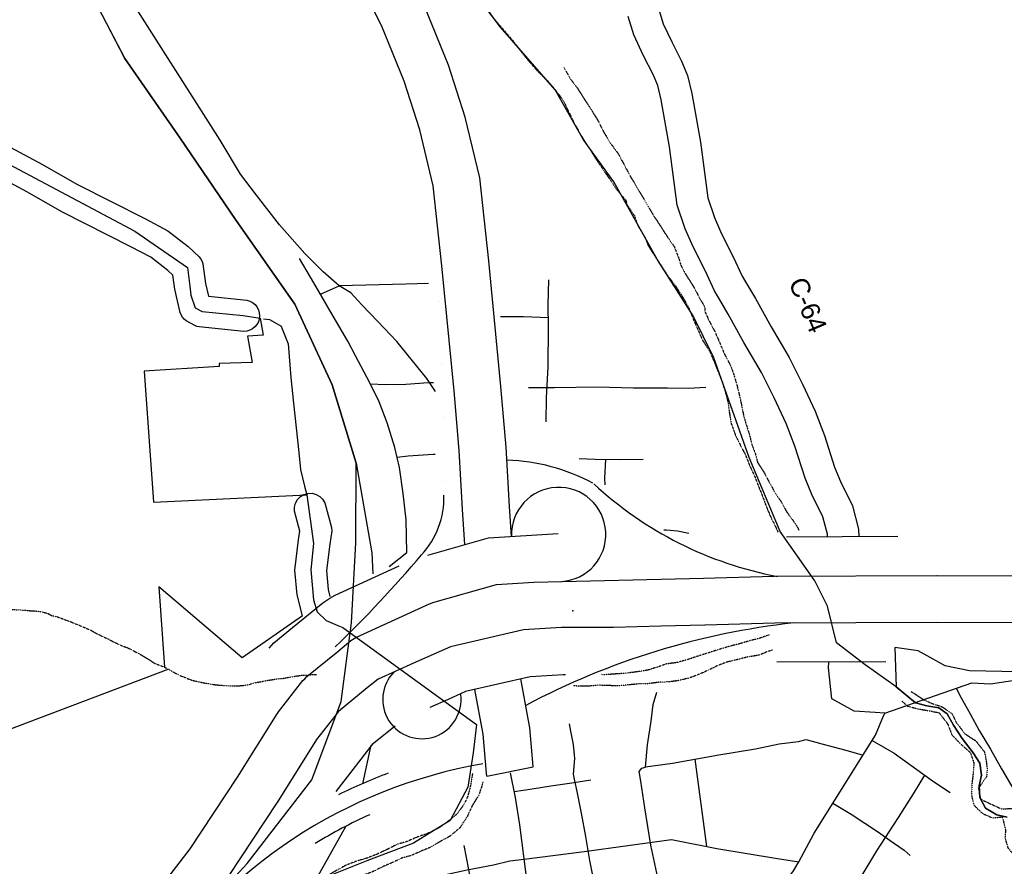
# Model space of a CAD drawing. Header units: feet. Extents: x -1605449 to -1594075, y -1717250 to -1708479.
# Tile 76 of 97: x -1596445 to -1595922, y -1716550 to -1716100. Entities that reach past the tile are written whole.
import ezdxf
from ezdxf.enums import TextEntityAlignment as Align

# ---------------------------------------------------------------- set-up
doc = ezdxf.new("R2010")
doc.units = ezdxf.units.FT
doc.header["$MEASUREMENT"] = 0
doc.linetypes.add('rr2', pattern=[0])
doc.linetypes.add('stream', pattern=[1.4, 0.7, -0.1, 0.1, -0.1, 0.1, -0.1, 0.1, -0.1])
for name, color, linetype in [('COUNTY-RD', 7, 'Continuous'), ('CR-TEXT', 7, 'Continuous'), ('INCORPORATED', 4, 'Continuous'), ('RAILROAD', 1, 'rr2'), ('RAMPS', 7, 'Continuous'), ('STATE_FEDERAL-RT', 2, 'Continuous'), ('STREET-RURAL', 14, 'Continuous'), ('STREET-URBAN', 15, 'Continuous'), ('TWP-RD', 6, 'Continuous'), ('WATERWAY', 14, 'stream')]:
    doc.layers.add(name, color=color, linetype=linetype)
doc.styles.add('ARIAL', font='arial.ttf')

msp = doc.modelspace()

# ---------------------------------------------------------------- linework, layer by layer
at = {"layer": 'COUNTY-RD'}
for points in [[(-1596015.5, -1716374.76), (-1596015.58, -1716373.56), (-1596017.94, -1716364.29), (-1596023.77, -1716352.38), (-1596027.41, -1716343.83), (-1596032.94, -1716326.68), (-1596037.54, -1716314.65), (-1596043.82, -1716301.04), (-1596050.59, -1716287.59), (-1596059.99, -1716271.59), (-1596068.29, -1716256.61), (-1596072.27, -1716249.81), (-1596072.27, -1716249.81), (-1596075.54, -1716244.23), (-1596080.58, -1716233.49), (-1596086.93, -1716220.88), (-1596091.06, -1716211.19), (-1596095.36, -1716198.62), (-1596099.54, -1716167.75), (-1596103.85, -1716142.78), (-1596105.69, -1716135.08), (-1596108.2, -1716129.29), (-1596113.22, -1716119.27), (-1596118.46, -1716108.28), (-1596121.37, -1716098.5)], [(-1596105.1, -1716094.73), (-1596102.86, -1716102.29), (-1596098.25, -1716111.95), (-1596093.09, -1716122.24), (-1596089.82, -1716129.78), (-1596087.51, -1716139.43), (-1596083.06, -1716165.21), (-1596079.06, -1716194.78), (-1596075.49, -1716205.21), (-1596071.8, -1716213.85), (-1596065.59, -1716226.21), (-1596060.78, -1716236.46), (-1596059, -1716239.5), (-1596053.81, -1716248.36), (-1596045.51, -1716263.33), (-1596035.95, -1716279.61), (-1596028.8, -1716293.8), (-1596022.17, -1716308.17), (-1596017.21, -1716321.14), (-1596011.78, -1716338), (-1596008.61, -1716345.44), (-1596002.22, -1716358.51), (-1595999.06, -1716370.92), (-1595998.81, -1716374.5)]]:
    msp.add_lwpolyline(points, dxfattribs=at)
at = {"layer": 'INCORPORATED'}
for p, q in [((-1596370.72, -1716401.54), (-1596367.74, -1716444.17)), ((-1596326.46, -1716439.25), (-1596370.72, -1716401.54)), ((-1596370.72, -1716401.54), (-1596367.74, -1716444.17)), ((-1596294.44, -1716416.87), (-1596326.46, -1716439.25)), ((-1596501.32, -1716496.62), (-1596365.65, -1716445.17))]:
    msp.add_line(p, q, dxfattribs=at)
at = {"layer": 'INCORPORATED', "flags": 128}
for points in [[(-1595920.08, -1716523.85), (-1595925.58, -1716522.71), (-1595931.6, -1716519.05), (-1595934.61, -1716513.39), (-1595934.97, -1716507.21), (-1595933.66, -1716501.53), (-1595934.68, -1716495.18), (-1595938.2, -1716489.69), (-1595944.06, -1716482.02), (-1595948.58, -1716475.03), (-1595951.93, -1716469.03), (-1595956.44, -1716465.87), (-1595962.78, -1716464.73), (-1595968.78, -1716463.08), (-1595979.09, -1716454.63), (-1595979.09, -1716454.63), (-1595995.56, -1716443.01), (-1596010.75, -1716431.25), (-1596015.55, -1716411.72), (-1596015.55, -1716411.72), (-1596022.29, -1716398.39), (-1596040.71, -1716372.16), (-1596057.19, -1716332.71), (-1596065.93, -1716307.82), (-1596075.89, -1716279.77), (-1596086.92, -1716257.59), (-1596105.9, -1716227.7), (-1596129.07, -1716186.35), (-1596145.1, -1716163.92), (-1596160.2, -1716137.47), (-1596189.23, -1716104.07), (-1596225.17, -1716056.43)], [(-1596464.57, -1716169.51), (-1596383.46, -1716212.53), (-1596355.46, -1716231.81), (-1596354.19, -1716241.82), (-1596353.7, -1716246.6), (-1596351.43, -1716253.17), (-1596347.67, -1716255.16), (-1596325.84, -1716257.38), (-1596316.93, -1716258.74), (-1596316.93, -1716258.74), (-1596315.31, -1716267.84), (-1596323.63, -1716268.28), (-1596321.17, -1716282.26), (-1596321.17, -1716282.26), (-1596338.71, -1716282.88), (-1596338.63, -1716284.38), (-1596378.44, -1716286.88), (-1596378.44, -1716286.88), (-1596373.58, -1716356.46), (-1596373.58, -1716356.46), (-1596292.11, -1716352.67), (-1596292.11, -1716352.67), (-1596288.46, -1716378.54), (-1596289.93, -1716392.48), (-1596288.57, -1716408.32), (-1596286.55, -1716414.83), (-1596281.87, -1716419.32), (-1596275.53, -1716421.97), (-1596273.03, -1716423.04), (-1596273.03, -1716423.04), (-1596201.98, -1716474.62), (-1596201.98, -1716474.62), (-1596203.65, -1716489.76), (-1596206.51, -1716508), (-1596215.88, -1716525.69), (-1596235.5, -1716537.7), (-1596260.16, -1716547.13), (-1596292.93, -1716560.2)], [(-1595914.19, -1716446.67), (-1595940.18, -1716446.1), (-1595953.02, -1716443.48), (-1595967.38, -1716435.52), (-1595979.79, -1716433.72), (-1595979.09, -1716454.63), (-1595968.78, -1716463.08), (-1595962.78, -1716464.73), (-1595956.44, -1716465.87), (-1595951.93, -1716469.03), (-1595948.58, -1716475.03), (-1595944.06, -1716482.02), (-1595938.2, -1716489.69), (-1595934.68, -1716495.18), (-1595933.66, -1716501.53), (-1595934.97, -1716507.21), (-1595934.61, -1716513.39), (-1595931.6, -1716519.05), (-1595925.58, -1716522.71), (-1595920.08, -1716523.85)]]:
    msp.add_lwpolyline(points, dxfattribs=at)
at = {"layer": 'INCORPORATED', "color": 2}
msp.add_point((-1596150.83, -1716414.22), dxfattribs=at)
at = {"layer": 'RAILROAD', "ltscale": 0.333, "flags": 128}
for points in [[(-1596355.9, -1716922.27), (-1596368.94, -1716765.51), (-1596378.43, -1716720.27), (-1596387.42, -1716678.38), (-1596386.76, -1716633.64), (-1596363.27, -1716591.24), (-1596323.8, -1716548.51), (-1596289.5, -1716504.11), (-1596273.84, -1716462.38), (-1596268.35, -1716420.65), (-1596266.01, -1716378.08), (-1596265.85, -1716335.85), (-1596278.67, -1716294.12), (-1596298.49, -1716251.39), (-1596329.63, -1716206.82), (-1596359.28, -1716163.09), (-1596388.75, -1716120.69), (-1596412.57, -1716074.95), (-1596441.55, -1716031.05), (-1596467.03, -1715989.32), (-1596498.17, -1715943.92), (-1596522.65, -1715901.85), (-1596549.8, -1715859.96), (-1596582.27, -1715818.23), (-1596606.26, -1715774.16), (-1596634.07, -1715730.93), (-1596665.38, -1715687.36), (-1596708.84, -1715654.98), (-1596751.81, -1715634.78), (-1596801.41, -1715622.04), (-1596801.42, -1715622.04), (-1596812.06, -1715619.37), (-1596854.41, -1715609.68), (-1596896.33, -1715596.16), (-1596938.41, -1715580.29), (-1596980.82, -1715556.41), (-1597023.4, -1715535.36), (-1597065.48, -1715511.99), (-1597110.06, -1715488.77), (-1597151.81, -1715461.72), (-1597194.05, -1715439.17), (-1597237.13, -1715420.97), (-1597280.05, -1715395.76), (-1597322.29, -1715373.71), (-1597366.71, -1715348.32), (-1597409.12, -1715314.26), (-1597451.86, -1715278.51), (-1597489.27, -1715235.76), (-1597517.82, -1715193.85), (-1597542.21, -1715150.76), (-1597563.24, -1715106.84), (-1597582.45, -1715061.91), (-1597608.66, -1715018.82), (-1597636.05, -1714976.74), (-1597678.46, -1714937.33), (-1597721.71, -1714914.95), (-1597765.62, -1714887.73), (-1597810.04, -1714866.01), (-1597856.62, -1714834.12), (-1597899.37, -1714790.86), (-1597918.74, -1714747.95), (-1597934.1, -1714706.2), (-1597957.48, -1714663.44), (-1597977.68, -1714620.86), (-1597995.21, -1714577.27), (-1598016.42, -1714532.68), (-1598036.29, -1714488.59), (-1598057.16, -1714446.67), (-1598077.21, -1714401.91), (-1598099.24, -1714359.16), (-1598117.11, -1714316.24), (-1598135.81, -1714273.99), (-1598155.68, -1714230.74), (-1598176.56, -1714188.82), (-1598205.77, -1714146.06), (-1598229.82, -1714103.48), (-1598262.05, -1714060.9), (-1598291.77, -1714016.31), (-1598333.18, -1713974.56), (-1598375.42, -1713962.36), (-1598417.67, -1713976.39), (-1598460.92, -1713981.06), (-1598503, -1713974.72), (-1598551.92, -1713966.54), (-1598597.84, -1713961.86), (-1598640.59, -1713952.51), (-1598682.33, -1713938.98), (-1598724.08, -1713928.29), (-1598767.99, -1713909.42), (-1598811.74, -1713890.55), (-1598855.32, -1713850.64), (-1598887.71, -1713806.71), (-1598921.45, -1713763.46), (-1598953.34, -1713720.87), (-1598990.24, -1713676.28), (-1599019.3, -1713633.7), (-1599050.86, -1713589.61), (-1599071.56, -1713546.37), (-1599071.56, -1713546.37), (-1599095.08, -1713503.22), (-1599111.45, -1713460.75), (-1599130.67, -1713409.63), (-1599149.89, -1713367.33), (-1599166.59, -1713323.7), (-1599179.29, -1713281.4), (-1599215.22, -1713235.93), (-1599263.18, -1713191.97), (-1599306.46, -1713150), (-1599336.7, -1713106.87), (-1599364.6, -1713064.74), (-1599382.15, -1713015.27), (-1599401.37, -1712972.31), (-1599418.08, -1712927.51), (-1599441.47, -1712884.38), (-1599465.03, -1712839.91), (-1599494.94, -1712791.95), (-1599515.66, -1712749.65), (-1599538.39, -1712706.02), (-1599565.29, -1712663.55), (-1599581.83, -1712620.42), (-1599595.7, -1712577.79), (-1599606.9, -1712535.49), (-1599623.6, -1712492.52), (-1599637.14, -1712446.56), (-1599647.17, -1712402.76), (-1599658.53, -1712355.97), (-1599670.39, -1712310.17), (-1599686.1, -1712266.87), (-1599696.12, -1712223.91), (-1599714, -1712180.77), (-1599724.7, -1712137.48), (-1599744.13, -1712099.77), (-1599744.13, -1712099.77), (-1599756.82, -1712070.75), (-1599770.36, -1712028.56), (-1599777.88, -1711985.86), (-1599786.71, -1711941.67), (-1599794.55, -1711894.81), (-1599798.05, -1711851.45), (-1599802.88, -1711806.08), (-1599808.89, -1711763.06), (-1599815.89, -1711721.36), (-1599823.89, -1711677.33), (-1599836.23, -1711633.64), (-1599840.9, -1711591.28), (-1599844.9, -1711548.92), (-1599855.24, -1711506.89), (-1599873.41, -1711461.03), (-1599897.58, -1711418.5), (-1599930.76, -1711372.14), (-1599962.44, -1711328.44), (-1599995.95, -1711284.58), (-1600028.13, -1711240.05), (-1600063.48, -1711196.69), (-1600097.32, -1711153.5), (-1600134.5, -1711107.97), (-1600168.68, -1711064.44), (-1600201.86, -1711021.41), (-1600235.87, -1710979.22), (-1600263.21, -1710931.52), (-1600289.05, -1710887.33), (-1600305.23, -1710842.97), (-1600322.57, -1710799.1), (-1600337.4, -1710757.41), (-1600341.74, -1710712.21), (-1600355.08, -1710668.35), (-1600365.25, -1710625.16), (-1600373.08, -1710582.13), (-1600381.75, -1710540.44), (-1600390.26, -1710498.41), (-1600400.59, -1710452.38), (-1600415.1, -1710407.02), (-1600430.6, -1710365.32), (-1600449.28, -1710323.46), (-1600476.12, -1710280.77), (-1600768.54, -1709770.43), (-1600768.54, -1709770.43), (-1600861.62, -1709602.94), (-1600888.56, -1709560.2), (-1600915.16, -1709517.13), (-1600938.94, -1709474.55), (-1600969.04, -1709426.3), (-1600989.82, -1709381.9), (-1601012.6, -1709335.98), (-1601038.21, -1709292.58), (-1601079.28, -1709249.17), (-1601123.35, -1709219.62), (-1601165.42, -1709194.58), (-1601185.7, -1709183.06)], [(-1597955.44, -1714667.18), (-1597934.1, -1714706.2), (-1597918.74, -1714747.95), (-1597899.37, -1714790.86), (-1597856.62, -1714834.12), (-1597810.04, -1714866.01), (-1597765.62, -1714887.73), (-1597721.71, -1714914.95), (-1597678.46, -1714937.33), (-1597636.05, -1714976.74), (-1597608.66, -1715018.82), (-1597582.45, -1715061.91), (-1597563.24, -1715106.84), (-1597542.21, -1715150.76), (-1597517.82, -1715193.85), (-1597489.27, -1715235.76), (-1597451.86, -1715278.51), (-1597409.12, -1715314.26), (-1597366.71, -1715348.32), (-1597322.29, -1715373.71), (-1597280.05, -1715395.76), (-1597237.13, -1715420.97), (-1597194.05, -1715439.17), (-1597151.81, -1715461.72), (-1597110.06, -1715488.77), (-1597065.48, -1715511.99), (-1597023.4, -1715535.36), (-1596980.82, -1715556.41), (-1596938.41, -1715580.29), (-1596896.33, -1715596.16), (-1596854.41, -1715609.68), (-1596812.06, -1715619.37), (-1596801.42, -1715622.04), (-1596801.41, -1715622.04), (-1596751.81, -1715634.78), (-1596708.84, -1715654.98), (-1596665.38, -1715687.36), (-1596634.07, -1715730.93), (-1596606.26, -1715774.16), (-1596582.27, -1715818.23), (-1596549.8, -1715859.96), (-1596522.65, -1715901.85), (-1596498.17, -1715943.92), (-1596467.03, -1715989.32), (-1596441.55, -1716031.05), (-1596412.57, -1716074.95), (-1596388.75, -1716120.69), (-1596359.28, -1716163.09), (-1596329.63, -1716206.82), (-1596298.49, -1716251.39), (-1596278.67, -1716294.12), (-1596265.85, -1716335.85), (-1596257.64, -1716383.43), (-1596257.04, -1716394.55)], [(-1596258.16, -1716485.68), (-1596262.5, -1716506.17)], [(-1596271.52, -1716528.98), (-1596297.4, -1716575.06), (-1596325.94, -1716616.85), (-1596350.4, -1716658.65), (-1596360.59, -1716687.19), (-1596368.75, -1716721.84), (-1596368.94, -1716765.51), (-1596355.9, -1716922.27)]]:
    msp.add_lwpolyline(points, dxfattribs=at)
at = {"layer": 'RAILROAD'}
for radius, start, end in [(272.93, 110.4242, 116.4735), (256.26, 114.2069, 121.5397)]:
    msp.add_arc((-1596153.6, -1716756.31), radius, start, end, dxfattribs=at)
at = {"layer": 'RAMPS', "color": 7, "linetype": 'Continuous', "const_width": 0.000833}
msp.add_lwpolyline([(-1596222.57, -1716219.23), (-1596217.48, -1716381.3)], dxfattribs=at)
at = {"layer": 'RAMPS', "color": 7, "linetype": 'Continuous'}
for centre, radius, start, end in [((-1596189.13, -1716437.4), 103.3, 61.7653, 88.0522), ((-1596158.32, -1716373.64), 25.04, 273.4087, 182.3718), ((-1596005.66, -1716202.51), 196.85, 227.0966, 259.3163), ((-1596263.03, -1716354.53), 43.73, 316.8279, 2.2349), ((-1596724.96, -1715967.46), 646.32, 313.87372, 319.82189), ((-1595990.52, -1716812.63), 394.31, 96.2556, 118.0077), ((-1596230.98, -1716461.39), 20.82, 135.3341, 7.5914), ((-1596153.6, -1716756.31), 264.59, 99.7741, 147.149)]:
    msp.add_arc(centre, radius, start, end, dxfattribs=at)
at = {"layer": 'STATE_FEDERAL-RT', "flags": 128}
for points in [[(-1596183.42, -1716374.69), (-1596184.43, -1716358.83), (-1596186.19, -1716327.31), (-1596188.98, -1716295.03), (-1596195.42, -1716228.34), (-1596200.23, -1716184.15), (-1596207.93, -1716151.86), (-1596216.86, -1716124.28), (-1596229.62, -1716092.95), (-1596248.04, -1716056.47), (-1596285.36, -1716007.95), (-1596438.07, -1715825.53)], [(-1596208.2, -1716379.01), (-1596209.38, -1716360.32), (-1596209.38, -1716360.24), (-1596209.39, -1716360.23), (-1596211.13, -1716329.09), (-1596213.88, -1716297.31), (-1596220.29, -1716230.89), (-1596224.91, -1716188.42), (-1596232.02, -1716158.62), (-1596240.36, -1716132.86), (-1596252.39, -1716103.32), (-1596269.3, -1716069.84), (-1596304.86, -1716023.6), (-1596457.45, -1715841.34)], [(-1596227.75, -1716384.59), (-1596195.59, -1716375.42)], [(-1596195.59, -1716375.42), (-1596158.52, -1716373.21)], [(-1596037.29, -1716374.88), (-1595978.17, -1716374.66)], [(-1596312.17, -1716434.11), (-1596309.68, -1716431.19), (-1596299.67, -1716423.07), (-1596283.61, -1716410.05), (-1596279.89, -1716407.49), (-1596276.94, -1716405.97), (-1596242.99, -1716390.37)], [(-1596171.5, -1716399.03), (-1596081.35, -1716396.94), (-1596081.35, -1716396.94), (-1596044.07, -1716395.74), (-1596043.67, -1716395.74), (-1596043.67, -1716395.74), (-1595957.45, -1716395.41), (-1595957.41, -1716395.41), (-1595957.36, -1716395.41), (-1595895.28, -1716395.64)], [(-1596228.58, -1716411.26), (-1596226.94, -1716410.51), (-1596226.47, -1716410.41), (-1596225.15, -1716409.85), (-1596191.37, -1716400.21)], [(-1596191.37, -1716400.21), (-1596171.5, -1716399.03)], [(-1596293.16, -1716450.34), (-1596292.16, -1716449.17), (-1596275.69, -1716435.82), (-1596275.69, -1716435.81), (-1596268.63, -1716430.09), (-1596267.01, -1716428.98), (-1596265.98, -1716428.44), (-1596228.58, -1716411.26)], [(-1595895.51, -1716420.64), (-1595957.41, -1716420.41), (-1596043.43, -1716420.74), (-1596080.55, -1716421.93), (-1596080.66, -1716421.93), (-1596080.66, -1716421.93), (-1596104.13, -1716422.47), (-1596104.13, -1716422.47), (-1596129.27, -1716423.05), (-1596129.49, -1716423.06), (-1596129.49, -1716423.06), (-1596129.5, -1716423.06), (-1596129.56, -1716423.06), (-1596129.56, -1716423.06), (-1596156.79, -1716423.19), (-1596177.05, -1716424.4)], [(-1596177.05, -1716424.4), (-1596215.85, -1716433.38), (-1596235.41, -1716442.13)], [(-1596177.04, -1716424.4), (-1596180.2, -1716425.13)], [(-1596235.41, -1716442.13), (-1596254.11, -1716450.5), (-1596259.95, -1716455.23), (-1596259.95, -1716455.24), (-1596275.29, -1716467.68), (-1596286.94, -1716482.69)], [(-1595984.55, -1716441.34), (-1596042.39, -1716441.56)], [(-1596173.47, -1716449.23), (-1596207.85, -1716457.19), (-1596217.07, -1716461.31)], [(-1596154.69, -1716448.18), (-1596155.99, -1716448.19), (-1596173.47, -1716449.23)], [(-1596488.79, -1716673.87), (-1596464.64, -1716659.1), (-1596437.66, -1716639.98), (-1596436.67, -1716639.06), (-1596436.66, -1716639.06), (-1596430.25, -1716633.1), (-1596418.78, -1716622.42), (-1596418.26, -1716621.85), (-1596418.26, -1716621.85), (-1596418.26, -1716621.85), (-1596412.45, -1716615.46), (-1596412.44, -1716615.45), (-1596398.67, -1716600.31), (-1596381.36, -1716576.27), (-1596381.31, -1716576.23), (-1596381.15, -1716575.99), (-1596354.11, -1716540.63), (-1596328.9, -1716502.66), (-1596307.81, -1716468.91), (-1596307.73, -1716468.84), (-1596307.08, -1716467.87), (-1596294.16, -1716451.21), (-1596293.16, -1716450.34)], [(-1596171.89, -1716497.12), (-1596171.93, -1716496.9), (-1596173.65, -1716476.5), (-1596178.39, -1716450.37)], [(-1596196.39, -1716502.09), (-1596196.72, -1716500.45), (-1596198.46, -1716479.78), (-1596202.77, -1716456.01)], [(-1596217.07, -1716461.31), (-1596226.76, -1716465.65)], [(-1596245.18, -1716475.45), (-1596257.31, -1716485.28), (-1596276.71, -1716510.29)], [(-1596286.94, -1716482.69), (-1596307.78, -1716516.03), (-1596307.8, -1716516.05), (-1596307.97, -1716516.32), (-1596333.52, -1716554.81)], [(-1596196.39, -1716502.09), (-1596171.89, -1716497.12)]]:
    msp.add_lwpolyline(points, dxfattribs=at)
at = {"layer": 'STREET-RURAL'}
msp.add_lwpolyline([(-1595991.87, -1716483.21), (-1595980.16, -1716489.95), (-1595968.02, -1716498.51), (-1595960.44, -1716504.11), (-1595955.05, -1716507.73), (-1595950.33, -1716510.69)], dxfattribs=at)
at = {"layer": 'STREET-URBAN'}
msp.add_line((-1595985.05, -1716468.57), (-1595990.13, -1716468.27), dxfattribs=at)
for points in [[(-1596223.77, -1716297.75), (-1596228.29, -1716290.87), (-1596244.22, -1716271.15), (-1596254.37, -1716260.56), (-1596262.82, -1716251.62), (-1596268.75, -1716245.34), (-1596274.98, -1716241.49), (-1596283.43, -1716234.04), (-1596293.08, -1716224.44), (-1596306.64, -1716209.13), (-1596318.75, -1716193.39), (-1596327.24, -1716182.32), (-1596338.14, -1716164.25), (-1596389.2, -1716083.64)], [(-1596248.3, -1716390.72), (-1596239.01, -1716383.23), (-1596239.36, -1716365.85), (-1596240.85, -1716351.83), (-1596242.83, -1716338.15), (-1596245.29, -1716327.48), (-1596249.44, -1716314.32), (-1596253.74, -1716303.17), (-1596258.7, -1716293.19), (-1596266.21, -1716278.73), (-1596270.31, -1716270.92), (-1596279.34, -1716255.48), (-1596285.82, -1716244.18), (-1596290.07, -1716237.04), (-1596296.03, -1716227.08)], [(-1596227.42, -1716240.37), (-1596239.52, -1716240.64), (-1596274.98, -1716241.49)], [(-1596164.92, -1716313.75), (-1596164.8, -1716301.06), (-1596163.97, -1716284.67), (-1596163.69, -1716263.61), (-1596163.82, -1716251.58), (-1596163.46, -1716238.37)], [(-1596284.73, -1716246.08), (-1596274.98, -1716241.49)], [(-1596315.06, -1716259.01), (-1596311.95, -1716259.48), (-1596310.29, -1716260.29), (-1596305.75, -1716262.92), (-1596305.17, -1716264.38), (-1596301.99, -1716272.37), (-1596300.53, -1716290.3), (-1596299.15, -1716303.83), (-1596296.41, -1716330.11), (-1596295.47, -1716339.07), (-1596293.27, -1716348.06), (-1596292.11, -1716352.67)], [(-1596189.17, -1716257.86), (-1596176.97, -1716257.9), (-1596163.75, -1716258.43)], [(-1596258.49, -1716293.61), (-1596250.08, -1716293.9), (-1596239.56, -1716293.89), (-1596227.39, -1716292.85), (-1596224.86, -1716292.9)], [(-1596174.4, -1716295.51), (-1596160.51, -1716295.5), (-1596137.77, -1716295.26), (-1596118.53, -1716295.72), (-1596100.47, -1716295.7), (-1596089.6, -1716295.92), (-1596080.24, -1716295.48)], [(-1596244.1, -1716332.63), (-1596238.27, -1716331.94), (-1596224.93, -1716331.05), (-1596223.85, -1716331.03)], [(-1596147.38, -1716333.35), (-1596138.86, -1716333.7), (-1596125.98, -1716333.9), (-1596113.44, -1716333.6)], [(-1596133.36, -1716333.79), (-1596133.9, -1716343.84), (-1596133.82, -1716347.38)], [(-1596102.52, -1716371.14), (-1596101, -1716371.24), (-1596095.14, -1716371.68), (-1596089.27, -1716372.95)], [(-1596014.76, -1716444.83), (-1596015.06, -1716444.62), (-1596014.78, -1716441.59)], [(-1595990.13, -1716468.27), (-1596001.43, -1716467.47), (-1596013.24, -1716461.08), (-1596015.06, -1716444.62)], [(-1595985.05, -1716468.57), (-1595938.81, -1716452.45), (-1595928.88, -1716452.98), (-1595913.65, -1716450.73), (-1595911.03, -1716449.89), (-1595898.26, -1716445.84), (-1595889.65, -1716442.79)], [(-1596104.56, -1716561.15), (-1596109.32, -1716538.81), (-1596112.54, -1716518.96), (-1596114.7, -1716504.78), (-1596115.59, -1716499.61), (-1596114.1, -1716497.92), (-1596112.27, -1716497.23), (-1596111.06, -1716485.36), (-1596109.19, -1716472.8), (-1596108.11, -1716464.1), (-1596106.18, -1716457.4)], [(-1595947.17, -1716455.36), (-1595944.49, -1716460.43), (-1595939.68, -1716469.03), (-1595935.02, -1716477.8), (-1595929.02, -1716487.72), (-1595923.17, -1716498.14), (-1595917.84, -1716507.24), (-1595911.7, -1716515.48), (-1595907.62, -1716520.09)], [(-1596118.59, -1716682.48), (-1596100.93, -1716656.64), (-1596077.69, -1716619.87), (-1596064.07, -1716598.69), (-1596051.09, -1716577.08), (-1596041.84, -1716563.86), (-1596033.67, -1716552.35), (-1596030.71, -1716547.64), (-1596022.6, -1716532.46), (-1596011.72, -1716514.86), (-1595990, -1716480.23), (-1595985.82, -1716470.02), (-1595985.14, -1716468.72)], [(-1595985.11, -1716468.67), (-1595985.05, -1716468.57)], [(-1596081.85, -1716871.72), (-1596087.2, -1716844.19), (-1596109.8, -1716730.16), (-1596117.12, -1716692.37), (-1596125.14, -1716638.24), (-1596129.75, -1716614.06), (-1596134.19, -1716590.04), (-1596137.6, -1716568.36), (-1596141.84, -1716546.85), (-1596143.81, -1716534.17), (-1596146.12, -1716521.83), (-1596148.58, -1716510.32), (-1596149.65, -1716504.49), (-1596150.36, -1716500.98), (-1596149.78, -1716492.79), (-1596150.36, -1716485.28), (-1596151.77, -1716478.27), (-1596152.48, -1716474.27)], [(-1596112.25, -1716497.07), (-1596097.91, -1716495.24), (-1596073.21, -1716490.8), (-1596053.85, -1716487.58), (-1596041.17, -1716484.94), (-1596030.98, -1716483.66), (-1596026.81, -1716482.61), (-1596018.59, -1716484.86), (-1596005.85, -1716488.24), (-1595996.54, -1716490.9)], [(-1596079.66, -1716539.55), (-1596085.79, -1716493.06)], [(-1596120.86, -1716901.61), (-1596119, -1716890.38), (-1596118.19, -1716885.15), (-1596117.04, -1716879.96), (-1596117.24, -1716871.66), (-1596119.41, -1716860.53), (-1596121.47, -1716849.98), (-1596126.08, -1716820.77), (-1596132.13, -1716790.06), (-1596140.01, -1716748.72), (-1596149.91, -1716697.82), (-1596160.53, -1716641.32), (-1596168.3, -1716600.69), (-1596171.29, -1716585.23), (-1596175.73, -1716552.89), (-1596179, -1716528.03), (-1596181.33, -1716513.51), (-1596183.98, -1716500.39)], [(-1596006, -1716567.9), (-1595999.33, -1716558.17), (-1595989.3, -1716541.68), (-1595977.78, -1716524.01), (-1595969.89, -1716511.4), (-1595963.77, -1716501.65)], [(-1596181.98, -1716510.29), (-1596172.34, -1716508.91), (-1596162.5, -1716507.3), (-1596151.31, -1716505.67), (-1596141.29, -1716504.06)], [(-1596012.69, -1716516.42), (-1596003.05, -1716522.27), (-1595988.4, -1716531.81), (-1595982.17, -1716536.26), (-1595974.75, -1716541.36), (-1595971.55, -1716544.33)], [(-1596170.05, -1716739.49), (-1596171.98, -1716730.48), (-1596174.82, -1716714.8), (-1596179.94, -1716690.3), (-1596184.53, -1716667.12), (-1596189.15, -1716642.1), (-1596192.52, -1716623.76), (-1596196.06, -1716605.25), (-1596198.71, -1716592.24), (-1596200.15, -1716582.73), (-1596203.69, -1716564.39), (-1596206, -1716551.71), (-1596208.48, -1716538.87)], [(-1596176.66, -1716546.13), (-1596144.83, -1716542.19), (-1596098.31, -1716535.79), (-1596074.39, -1716540.61), (-1596042.1, -1716545.92), (-1596030.71, -1716547.64)], [(-1596264.23, -1716564.2), (-1596251.88, -1716561.4), (-1596241.53, -1716559.45), (-1596222.35, -1716555.23), (-1596207, -1716551.89), (-1596192.98, -1716549.23), (-1596184.31, -1716547.14), (-1596176.66, -1716546.13)]]:
    msp.add_lwpolyline(points, dxfattribs=at)
at = {"layer": 'TWP-RD'}
for points in [[(-1596356.14, -1716260.08), (-1596357.22, -1716259.21), (-1596358.15, -1716258.17), (-1596358.89, -1716256.98), (-1596359.42, -1716255.7), (-1596362.25, -1716243.33), (-1596363.31, -1716235.83), (-1596365.94, -1716233.33), (-1596374.94, -1716226.42), (-1596385.49, -1716220.85), (-1596422.15, -1716202.2), (-1596440.5, -1716191.77), (-1596470.23, -1716175.94), (-1596488.09, -1716165.5), (-1596513.47, -1716151.18), (-1596519.26, -1716146.5), (-1596520.19, -1716145.44), (-1596520.93, -1716144.25), (-1596521.46, -1716142.95), (-1596527.34, -1716116.34), (-1596532.4, -1716091.94), (-1596532.4, -1716091.94), (-1596532.4, -1716091.94)], [(-1596462.1, -1716161.39), (-1596432.47, -1716177.17), (-1596414.25, -1716187.51), (-1596377.82, -1716206.05), (-1596365.91, -1716212.34), (-1596355.08, -1716220.65), (-1596349.21, -1716226.24), (-1596348.37, -1716227.36), (-1596347.73, -1716228.6), (-1596347.31, -1716229.93), (-1596345.84, -1716240.3), (-1596344.28, -1716247.13), (-1596323.87, -1716249.22), (-1596322.3, -1716249.7), (-1596320.86, -1716250.48), (-1596319.59, -1716251.53), (-1596318.55, -1716252.8), (-1596317.79, -1716254.25), (-1596317.31, -1716255.83), (-1596317.16, -1716257.46), (-1596317.33, -1716259.09), (-1596317.81, -1716260.66), (-1596318.59, -1716262.11), (-1596319.64, -1716263.37), (-1596320.91, -1716264.41), (-1596322.36, -1716265.18), (-1596323.93, -1716265.65), (-1596325.57, -1716265.8), (-1596349.34, -1716263.37), (-1596350.45, -1716263.1), (-1596351.51, -1716262.68), (-1596356.14, -1716260.08)], [(-1596298.66, -1716359.12), (-1596298.11, -1716357), (-1596297.02, -1716355.09), (-1596295.49, -1716353.53), (-1596293.6, -1716352.41), (-1596291.48, -1716351.83), (-1596289.29, -1716351.81), (-1596287.16, -1716352.36), (-1596285.25, -1716353.44), (-1596283.69, -1716354.98), (-1596282.58, -1716356.87), (-1596278.95, -1716369.94), (-1596278.85, -1716371.69), (-1596279.91, -1716378.82), (-1596281.67, -1716392.87), (-1596280.72, -1716402.88), (-1596279.81, -1716406.56)], [(-1596294.32, -1716417.14), (-1596294.44, -1716416.87), (-1596297.19, -1716405.67), (-1596298.43, -1716392.62), (-1596296.43, -1716376.55), (-1596295.72, -1716371.84), (-1596298.64, -1716361.32)]]:
    msp.add_lwpolyline(points, dxfattribs=at)
at = {"layer": 'TWP-RD', "color": 8, "linetype": 'Continuous'}
msp.add_lwpolyline([(-1596298.64, -1716361.32), (-1596298.66, -1716359.12)], dxfattribs=at)
at = {"layer": 'WATERWAY', "ltscale": 0.5, "flags": 128}
for points in [[(-1596349.16, -1715745.46), (-1596347, -1715747.88), (-1596342.27, -1715753.33), (-1596338.21, -1715758.28), (-1596333.99, -1715763.23), (-1596329.43, -1715768.51), (-1596327.03, -1715773.82), (-1596326.81, -1715778.16), (-1596328.26, -1715782.34), (-1596333.19, -1715787.25), (-1596338.8, -1715791.49), (-1596343.75, -1715794.72), (-1596349.03, -1715798.63), (-1596355.13, -1715803.21), (-1596361.07, -1715807.46), (-1596366.17, -1715812.53), (-1596370.93, -1715817.93), (-1596376.19, -1715823.17), (-1596378.95, -1715828.88), (-1596379.54, -1715834.73), (-1596379.82, -1715839.24), (-1596380.26, -1715844.08), (-1596380.85, -1715850.1), (-1596380.28, -1715855.76), (-1596379.71, -1715861.09), (-1596379.47, -1715867.1), (-1596379.07, -1715872.93), (-1596378.33, -1715878.59), (-1596376.09, -1715884.57), (-1596373.02, -1715890.71), (-1596370.11, -1715896.68), (-1596365.38, -1715902.46), (-1596361.64, -1715908.41), (-1596357.25, -1715914.03), (-1596352.18, -1715919.47), (-1596347.46, -1715924.58), (-1596342.55, -1715930.53), (-1596338.34, -1715934.64), (-1596333.28, -1715940.25), (-1596328.04, -1715946.36), (-1596322.14, -1715952.29), (-1596316.41, -1715957.72), (-1596310.18, -1715963.65), (-1596305.62, -1715968.76), (-1596300.9, -1715973.71), (-1596296.17, -1715979.15), (-1596291.95, -1715983.27), (-1596286.4, -1715988.03), (-1596281.01, -1715993.14), (-1596275.62, -1715998.07), (-1596270.39, -1716003.85), (-1596264.82, -1716009.95), (-1596259.42, -1716015.22), (-1596255.03, -1716020.67), (-1596250.13, -1716026.28), (-1596245.4, -1716031.56), (-1596241.34, -1716037.01), (-1596236.61, -1716042.62), (-1596232.39, -1716047.24), (-1596229, -1716051.53), (-1596225.62, -1716056), (-1596221.57, -1716060.62), (-1596217.01, -1716065.4), (-1596213.28, -1716071.19), (-1596209.54, -1716077.48), (-1596205.31, -1716082.93), (-1596201.07, -1716088.88), (-1596197.19, -1716093.17), (-1596192.44, -1716099.95), (-1596187.71, -1716105.4), (-1596182.31, -1716111.67), (-1596178.24, -1716117.12), (-1596174.86, -1716121.42), (-1596169.62, -1716127.36), (-1596164.06, -1716132.79), (-1596159.33, -1716138.4), (-1596155.6, -1716143.53), (-1596153.21, -1716148.67), (-1596150.31, -1716154.64), (-1596147.92, -1716158.95)], [(-1596155.52, -1716125.48), (-1596155.16, -1716126), (-1596152.43, -1716131.14), (-1596148.2, -1716136.76), (-1596145.48, -1716141.06), (-1596141.41, -1716147.35), (-1596137.67, -1716153.31), (-1596134.77, -1716159.11), (-1596131.2, -1716165.24), (-1596126.79, -1716171.19), (-1596123.73, -1716176.82), (-1596120.31, -1716183.28), (-1596117.76, -1716187.59), (-1596113.85, -1716194.21), (-1596111.3, -1716198.52), (-1596107.9, -1716204.31), (-1596104.34, -1716209.61), (-1596100.77, -1716215.24), (-1596096.87, -1716220.86), (-1596094.64, -1716226.67), (-1596093.25, -1716230.99), (-1596090.35, -1716236.29), (-1596086.62, -1716242.08), (-1596083.55, -1716247.88), (-1596080.49, -1716253.35)], [(-1596147.92, -1716158.95), (-1596144.86, -1716164.25), (-1596141.98, -1716168.55), (-1596138.24, -1716174.5), (-1596134.17, -1716180.63), (-1596131.12, -1716184.93), (-1596127.38, -1716190.55), (-1596122.65, -1716196.16)], [(-1596122.65, -1716196.16), (-1596122.12, -1716198.49), (-1596118.05, -1716204.28), (-1596116.5, -1716209.26), (-1596112.76, -1716215.06), (-1596110.87, -1716220.04), (-1596106.96, -1716226.16), (-1596103.4, -1716231.45), (-1596099.83, -1716236.91), (-1596095.77, -1716242.37), (-1596092.38, -1716247.66), (-1596088.97, -1716253.79), (-1596086.91, -1716259.11), (-1596084.34, -1716264.91), (-1596081.94, -1716270.39), (-1596078.2, -1716276.18), (-1596075.8, -1716281.66), (-1596071.33, -1716292.94), (-1596069.77, -1716298.1), (-1596068.37, -1716303.42), (-1596067.64, -1716309.08), (-1596066.74, -1716314.57), (-1596064.49, -1716320.72), (-1596061.93, -1716326.03), (-1596059.2, -1716331.16), (-1596056.97, -1716336.81), (-1596054.4, -1716342.28), (-1596052.17, -1716348.09), (-1596049.93, -1716353.57), (-1596048.38, -1716357.89), (-1596046.15, -1716363.36), (-1596043.41, -1716369), (-1596041.81, -1716372.4)], [(-1596080.49, -1716253.35), (-1596080.8, -1716254.86), (-1596078.4, -1716260.17), (-1596075.33, -1716265.97), (-1596072.59, -1716272.27), (-1596070.19, -1716277.91), (-1596066.95, -1716284.04), (-1596065.4, -1716288.36), (-1596063.66, -1716294.35), (-1596061.91, -1716301.33), (-1596060.13, -1716310.32), (-1596058.91, -1716314.64), (-1596057, -1716320.62), (-1596055.6, -1716326.28), (-1596053.88, -1716330.59), (-1596052.66, -1716335.42), (-1596049.09, -1716340.88), (-1596046.7, -1716345.52), (-1596043.3, -1716351.65), (-1596040.41, -1716355.95), (-1596037.01, -1716361.91), (-1596032.44, -1716368.19), (-1596030.74, -1716371.31)], [(-1596635.79, -1716495.62), (-1596635.78, -1716496.46), (-1596635.79, -1716495.62), (-1596635.78, -1716496.46), (-1596635.26, -1716497.62), (-1596634.25, -1716498.78), (-1596633.23, -1716499.93), (-1596632.21, -1716501.42), (-1596630.69, -1716502.41), (-1596629.84, -1716503.06), (-1596628.66, -1716504.22), (-1596627.14, -1716505.37), (-1596625.79, -1716506.52), (-1596624.61, -1716507.34), (-1596623.59, -1716508.33), (-1596622.41, -1716508.98), (-1596621.24, -1716509.64), (-1596620.22, -1716510.46), (-1596619.21, -1716510.95), (-1596618.04, -1716511.6), (-1596616.52, -1716512.58), (-1596615.17, -1716513.4), (-1596614.33, -1716513.89), (-1596613.15, -1716514.38), (-1596612.31, -1716514.87), (-1596609.12, -1716516), (-1596607.62, -1716516.15), (-1596606.28, -1716516.13), (-1596604.95, -1716516.11), (-1596603.78, -1716516.1), (-1596602.95, -1716515.92), (-1596601.78, -1716515.74), (-1596600.45, -1716515.39), (-1596599.12, -1716515.03), (-1596597.29, -1716514.34), (-1596595.63, -1716513.82), (-1596593.97, -1716513.13), (-1596591.98, -1716512.1), (-1596589.66, -1716511.07), (-1596587.17, -1716510.03), (-1596584.34, -1716508.99), (-1596581.85, -1716508.13), (-1596579.85, -1716507.43), (-1596578.36, -1716507.08), (-1596577.03, -1716506.56), (-1596575.7, -1716506.21), (-1596574.2, -1716505.85), (-1596572.87, -1716505.34), (-1596571.37, -1716504.98), (-1596570.38, -1716504.64), (-1596569.38, -1716504.29), (-1596568.55, -1716503.94), (-1596567.55, -1716503.43), (-1596566.39, -1716503.08), (-1596565.23, -1716502.56), (-1596563.9, -1716501.88), (-1596562.07, -1716501.35), (-1596559.91, -1716500.82), (-1596558.41, -1716500.3), (-1596556.92, -1716499.78), (-1596555.42, -1716499.26), (-1596554.26, -1716498.75), (-1596553.26, -1716498.4), (-1596552.43, -1716498.05), (-1596550.94, -1716497.37), (-1596549.78, -1716497.02), (-1596548.95, -1716496.84), (-1596548.11, -1716496.49), (-1596547.11, -1716496.31), (-1596545.62, -1716495.63), (-1596544.63, -1716495.11), (-1596543.3, -1716494.26), (-1596539.65, -1716492.88), (-1596538.66, -1716492.36), (-1596537.16, -1716491.84), (-1596535.66, -1716491.32), (-1596533.67, -1716490.62), (-1596532.18, -1716489.6), (-1596530.19, -1716488.74), (-1596528.53, -1716487.72), (-1596526.72, -1716486.36), (-1596524.4, -1716484.82), (-1596522.08, -1716483.62), (-1596520.09, -1716482.76), (-1596518.76, -1716482.24), (-1596517.6, -1716481.56), (-1596516.11, -1716480.87), (-1596514.62, -1716479.85), (-1596512.12, -1716478.98), (-1596510.3, -1716477.96), (-1596508.65, -1716477.1), (-1596507.32, -1716476.41), (-1596506, -1716475.39), (-1596504.84, -1716474.54), (-1596504.02, -1716473.7), (-1596502.86, -1716472.51), (-1596501.71, -1716471.33), (-1596500.56, -1716470.48), (-1596499.57, -1716469.46), (-1596498.08, -1716468.11), (-1596496.93, -1716466.92), (-1596496.93, -1716466.92), (-1596495.61, -1716465.57), (-1596494.3, -1716464.38), (-1596493.48, -1716463.2), (-1596492.66, -1716462.02), (-1596492.17, -1716461.01), (-1596491.7, -1716459.17), (-1596490.89, -1716457.49), (-1596490.23, -1716456.64), (-1596489.91, -1716455.63), (-1596489.6, -1716453.79), (-1596488.96, -1716452.28), (-1596488.64, -1716450.77), (-1596488.33, -1716449.1), (-1596488.01, -1716448.09), (-1596487.54, -1716446.08), (-1596487.39, -1716445.07), (-1596487.23, -1716444.07), (-1596487.08, -1716442.9), (-1596486.77, -1716441.72), (-1596486.62, -1716440.38), (-1596486.15, -1716437.87), (-1596486.17, -1716436.87), (-1596485.52, -1716435.19), (-1596484.72, -1716433.17), (-1596483.73, -1716431.66), (-1596482.59, -1716430.14), (-1596481.44, -1716428.79), (-1596480.29, -1716427.43), (-1596478.65, -1716425.07), (-1596475.67, -1716423.53), (-1596474.01, -1716422.34), (-1596472.52, -1716421.32), (-1596470.71, -1716419.96), (-1596468.89, -1716418.76), (-1596467.06, -1716417.91), (-1596465.24, -1716417.21), (-1596463.41, -1716416.52), (-1596461.75, -1716415.83), (-1596459.42, -1716415.13), (-1596456.92, -1716414.77), (-1596453.75, -1716414.22), (-1596451.43, -1716413.69), (-1596449.26, -1716413.5), (-1596446.92, -1716413.63), (-1596444.41, -1716413.77), (-1596441.74, -1716413.9), (-1596438.89, -1716414.2), (-1596436.22, -1716414.33), (-1596433.71, -1716414.63), (-1596431.53, -1716415.11), (-1596429.35, -1716415.75), (-1596427.67, -1716416.73), (-1596425.33, -1716417.2), (-1596423.48, -1716417.84), (-1596421.63, -1716418.49), (-1596419.96, -1716419.14), (-1596418.11, -1716419.78), (-1596415.93, -1716420.75), (-1596413.07, -1716421.89), (-1596410.05, -1716423.18), (-1596406.86, -1716424.48), (-1596403.82, -1716426.28), (-1596400.8, -1716427.74), (-1596397.27, -1716429.37), (-1596394.91, -1716430.68), (-1596392.39, -1716431.81), (-1596389.87, -1716432.95), (-1596387.52, -1716433.76), (-1596385.5, -1716434.73), (-1596379.78, -1716437.83), (-1596377.59, -1716439.14), (-1596375.41, -1716440.45), (-1596373.04, -1716442.09), (-1596370.02, -1716443.22), (-1596367.67, -1716444.2), (-1596365.65, -1716445.17), (-1596363.47, -1716446.48), (-1596361.11, -1716447.79), (-1596358.75, -1716448.93), (-1596356.57, -1716449.73), (-1596355.06, -1716450.38), (-1596354.05, -1716450.7), (-1596353.22, -1716451.03), (-1596352.21, -1716451.35), (-1596350.7, -1716451.66), (-1596349.19, -1716451.98), (-1596347.85, -1716452.29), (-1596346.35, -1716452.61), (-1596344.34, -1716452.92), (-1596341.66, -1716453.39), (-1596338.65, -1716453.68), (-1596335.47, -1716453.97), (-1596332.63, -1716454.1), (-1596330.13, -1716454.07), (-1596327.96, -1716454.04), (-1596325.79, -1716453.85), (-1596322.96, -1716453.48), (-1596321.13, -1716452.79), (-1596318.8, -1716452.25), (-1596316.47, -1716451.89), (-1596316.47, -1716451.89), (-1596314.8, -1716451.53), (-1596312.8, -1716451.17), (-1596310.47, -1716450.81), (-1596308.3, -1716450.45), (-1596305.97, -1716450.25), (-1596304.14, -1716450.06), (-1596302.47, -1716449.7), (-1596300.14, -1716449.34), (-1596298.47, -1716448.98), (-1596296.97, -1716448.8), (-1596294.81, -1716448.44), (-1596292.3, -1716448.4), (-1596290.97, -1716448.39), (-1596289.8, -1716448.2), (-1596288.8, -1716448.02), (-1596287.13, -1716448), (-1596286.97, -1716448)], [(-1596046.6, -1716427.03), (-1596051.66, -1716428.84), (-1596057.13, -1716430.25), (-1596063.1, -1716431.99), (-1596067.42, -1716433.05), (-1596072.73, -1716434.62), (-1596079.19, -1716436.7), (-1596084.17, -1716438.27), (-1596089.8, -1716440.18), (-1596095.61, -1716441.75), (-1596101.1, -1716442.49), (-1596105.57, -1716444.05), (-1596111.21, -1716445.79), (-1596117.03, -1716446.7), (-1596123.01, -1716447.45), (-1596128.67, -1716447.85), (-1596134.49, -1716448.26), (-1596135.66, -1716448.13)], [(-1596044.76, -1716435.09), (-1596047.41, -1716435.96), (-1596052.21, -1716437.86), (-1596057.86, -1716438.77), (-1596063.5, -1716440.17), (-1596069.31, -1716441.58), (-1596073.78, -1716443.31), (-1596079.41, -1716446.05), (-1596084.05, -1716448.11), (-1596089.18, -1716450.01), (-1596095.32, -1716451.43), (-1596099.65, -1716451.98), (-1596105.14, -1716452.22), (-1596110.79, -1716452.96), (-1596115.28, -1716453.02), (-1596121.1, -1716453.59), (-1596127.09, -1716454.17), (-1596132.42, -1716453.91), (-1596137.41, -1716453.8), (-1596141.9, -1716454.2), (-1596146.23, -1716454.25), (-1596150.71, -1716454.14)], [(-1595971.21, -1716457.05), (-1595969.67, -1716458), (-1595964.48, -1716461.47), (-1595960.14, -1716463.43), (-1595954.64, -1716465.23), (-1595949.28, -1716469.02), (-1595947.24, -1716473.34), (-1595942.7, -1716479.48), (-1595936.84, -1716483.28), (-1595932.13, -1716489.25), (-1595931.26, -1716493.91), (-1595930.73, -1716498.08), (-1595931.02, -1716502.26), (-1595935.29, -1716508.47), (-1595934.42, -1716513.64)], [(-1595976.02, -1716462.22), (-1595972.94, -1716464.87), (-1595967.6, -1716466.33), (-1595961.77, -1716467.29), (-1595956.27, -1716468.41), (-1595951.73, -1716474.22), (-1595949.52, -1716480.04), (-1595944.98, -1716484.84), (-1595939.62, -1716489.64), (-1595937.74, -1716495.3), (-1595938.19, -1716500.65), (-1595938.81, -1716505.99), (-1595939.09, -1716511.84), (-1595937.88, -1716517.34), (-1595933.18, -1716521.97), (-1595927.84, -1716524.27), (-1595922.68, -1716523.72), (-1595920.96, -1716530.72), (-1595921.26, -1716534.9), (-1595919.71, -1716540.23), (-1595915.51, -1716545.03), (-1595912.8, -1716550.52), (-1595911.43, -1716555.85), (-1595910.56, -1716560.18), (-1595909.34, -1716566.35), (-1595908.97, -1716571.02), (-1595909.42, -1716576.36), (-1595915.38, -1716579.92), (-1595926.74, -1716574.67), (-1595932.07, -1716573.38), (-1595936.91, -1716572.25), (-1595942.24, -1716571.45), (-1595948.06, -1716572), (-1595953.35, -1716575.55), (-1595951.96, -1716582.22), (-1595947.59, -1716587.69), (-1595944.54, -1716593.84), (-1595951.5, -1716597.24), (-1595957.3, -1716600.12), (-1595962.61, -1716601.33), (-1595968.09, -1716603.54), (-1595972.4, -1716605.25), (-1595977.71, -1716606.63), (-1595982.68, -1716609.5), (-1595985.3, -1716613.7), (-1595987.09, -1716619.22), (-1595984.22, -1716623.54), (-1595978.71, -1716626), (-1595972, -1716631.62), (-1595966.48, -1716636.08), (-1595965.77, -1716641.08), (-1595968.54, -1716646.95), (-1595971, -1716652.31), (-1595974.11, -1716657.84), (-1595977.72, -1716663.21), (-1595980.33, -1716669.08), (-1595983.29, -1716674.11), (-1595985.08, -1716678.46), (-1595987.2, -1716683.66), (-1595988.99, -1716688.01), (-1595990.22, -1716700.04), (-1595991.18, -1716704.39), (-1595991.95, -1716711.07), (-1595991.75, -1716715.74), (-1595991.37, -1716721.25), (-1595990.49, -1716726.25), (-1595988.78, -1716732.24), (-1595987.74, -1716736.74), (-1595986.85, -1716742.74), (-1595984.31, -1716748.73), (-1595979.12, -1716752.7), (-1595973.46, -1716752.15), (-1595970.34, -1716747.45), (-1595965.55, -1716743.41), (-1595960.77, -1716738.86), (-1595955.47, -1716735.14), (-1595950, -1716732.76), (-1595944.99, -1716735.39), (-1595943.61, -1716740.89), (-1595942.24, -1716745.55), (-1595940.87, -1716749.88), (-1595938.33, -1716755.37), (-1595936.28, -1716761.03), (-1595937.73, -1716767.05), (-1595939.01, -1716772.57), (-1595939.47, -1716777.41), (-1595939.57, -1716784.42), (-1595938.7, -1716789.76), (-1595937, -1716794.25), (-1595935.29, -1716799.25), (-1595932.59, -1716803.73), (-1595921.53, -1716812.32), (-1595917.03, -1716813.79)], [(-1596204.12, -1716500.59), (-1596204.24, -1716501.88), (-1596205.17, -1716507.23), (-1596206.6, -1716512.76), (-1596208.54, -1716516.95), (-1596212.47, -1716522.34), (-1596217.91, -1716526.75), (-1596222.37, -1716529.81), (-1596227.99, -1716532.55), (-1596233.96, -1716534.63), (-1596238.43, -1716536.69), (-1596244.4, -1716538.44), (-1596248.7, -1716540.66), (-1596254.82, -1716543.58), (-1596260.13, -1716545.65), (-1596265.6, -1716547.22), (-1596271.4, -1716549.46), (-1596277.19, -1716552.71), (-1596281.81, -1716555.44), (-1596287.77, -1716558.02), (-1596293.41, -1716560.26), (-1596298.37, -1716562.66)], [(-1596198.55, -1716505.16), (-1596199.17, -1716507.49), (-1596200.78, -1716512.18), (-1596204.21, -1716517.73), (-1596206.8, -1716523.44), (-1596210.72, -1716529.5), (-1596215.99, -1716533.9), (-1596220.29, -1716536.29), (-1596226.73, -1716540.05), (-1596231.04, -1716541.77), (-1596236.84, -1716544.35), (-1596241.48, -1716545.58), (-1596245.78, -1716547.63), (-1596251.42, -1716550.04), (-1596257.37, -1716552.96), (-1596262.01, -1716554.68), (-1596269.8, -1716557.12), (-1596275.44, -1716559.19), (-1596280.25, -1716560.42), (-1596284.56, -1716562.15), (-1596290.36, -1716564.56), (-1596294.81, -1716567.79), (-1596300.61, -1716570.2), (-1596306.73, -1716573.28), (-1596312.17, -1716577.19), (-1596317.13, -1716579.92), (-1596322.94, -1716581.16), (-1596329.05, -1716585.25), (-1596334.16, -1716589.48), (-1596340.25, -1716594.73), (-1596344.85, -1716599.63)], [(-1595934.42, -1716513.64), (-1595933.58, -1716514.63), (-1595928.4, -1716517.09), (-1595923.22, -1716519.39), (-1595917.56, -1716519.34), (-1595912.87, -1716523.64), (-1595912.49, -1716529.15), (-1595914.94, -1716534.51), (-1595910.74, -1716538.98), (-1595908.69, -1716545.31), (-1595907.98, -1716549.81), (-1595907.28, -1716553.98), (-1595906.75, -1716558.48), (-1595906.2, -1716563.99), (-1595905.33, -1716568.32), (-1595903.45, -1716573.98), (-1595905.23, -1716580), (-1595909.84, -1716585.05), (-1595915.34, -1716584.26), (-1595921.52, -1716582.14), (-1595925.69, -1716580.33), (-1595930.85, -1716580.04), (-1595936.03, -1716578.08), (-1595941.21, -1716575.45), (-1595945.85, -1716577.83), (-1595944.8, -1716583.33), (-1595939.93, -1716588.29), (-1595936.56, -1716593.78), (-1595941.69, -1716597.16), (-1595947.15, -1716600.04), (-1595953.46, -1716602.09), (-1595958.75, -1716605.14), (-1595964.22, -1716607.69), (-1595969.36, -1716609.9), (-1595974.82, -1716613.28), (-1595977.43, -1716619.48), (-1595974.06, -1716624.46), (-1595968.87, -1716628.26), (-1595964.5, -1716634.06), (-1595961.28, -1716640.21), (-1595960.58, -1716644.88), (-1595963.35, -1716650.75), (-1595965.65, -1716655.27), (-1595969.25, -1716661.14), (-1595973.7, -1716666.35), (-1595975.66, -1716670.88), (-1595977.78, -1716676.4), (-1595980.89, -1716681.77), (-1595982.67, -1716687.46), (-1595984.46, -1716692.65), (-1595985.23, -1716699.33), (-1595985.69, -1716704.17), (-1595985.97, -1716710.19), (-1595985.59, -1716715.86), (-1595985.22, -1716720.53), (-1595985, -1716726.03), (-1595984.62, -1716731.54), (-1595983.91, -1716736.71), (-1595980.7, -1716742.69), (-1595974.71, -1716742.14), (-1595969.93, -1716736.93), (-1595963.95, -1716735.71), (-1595958.66, -1716732.67), (-1595952.37, -1716728.11), (-1595947.06, -1716726.9), (-1595942.56, -1716728.03), (-1595938.5, -1716735.17), (-1595936.63, -1716740.5), (-1595933.57, -1716747.49), (-1595931.36, -1716753.48), (-1595930.47, -1716759.31), (-1595929.93, -1716764.48), (-1595931.05, -1716770), (-1595932.5, -1716775.02), (-1595933.12, -1716780.03), (-1595933.41, -1716785.38), (-1595932.02, -1716791.71), (-1595929.81, -1716797.7), (-1595927.11, -1716802.18), (-1595922.92, -1716805.99), (-1595918.24, -1716808.62), (-1595914.07, -1716809.59), (-1595909.74, -1716809.72), (-1595903.74, -1716811.51), (-1595897.9, -1716812.8), (-1595892.55, -1716815.26), (-1595888.68, -1716820.9), (-1595884.97, -1716826.21), (-1595882.43, -1716831.7), (-1595880.38, -1716837.53), (-1595879.34, -1716842.19), (-1595877.97, -1716847.52), (-1595876.25, -1716853.52), (-1595874.38, -1716858.84), (-1595871.33, -1716864.66), (-1595866.63, -1716869.3), (-1595860.61, -1716872.75), (-1595856.27, -1716875.06), (-1595851.09, -1716877.19), (-1595845.94, -1716876.48), (-1595840.12, -1716875.43)]]:
    msp.add_lwpolyline(points, dxfattribs=at)

# ---------------------------------------------------------------- texts
at = {"layer": 'CR-TEXT', "style": 'ARIAL'}
msp.add_text('C-64', height=10, rotation=293, dxfattribs=at).set_placement((-1596039.17, -1716240.9), align=Align.BOTTOM_LEFT)

doc.saveas('drawing.dxf')
